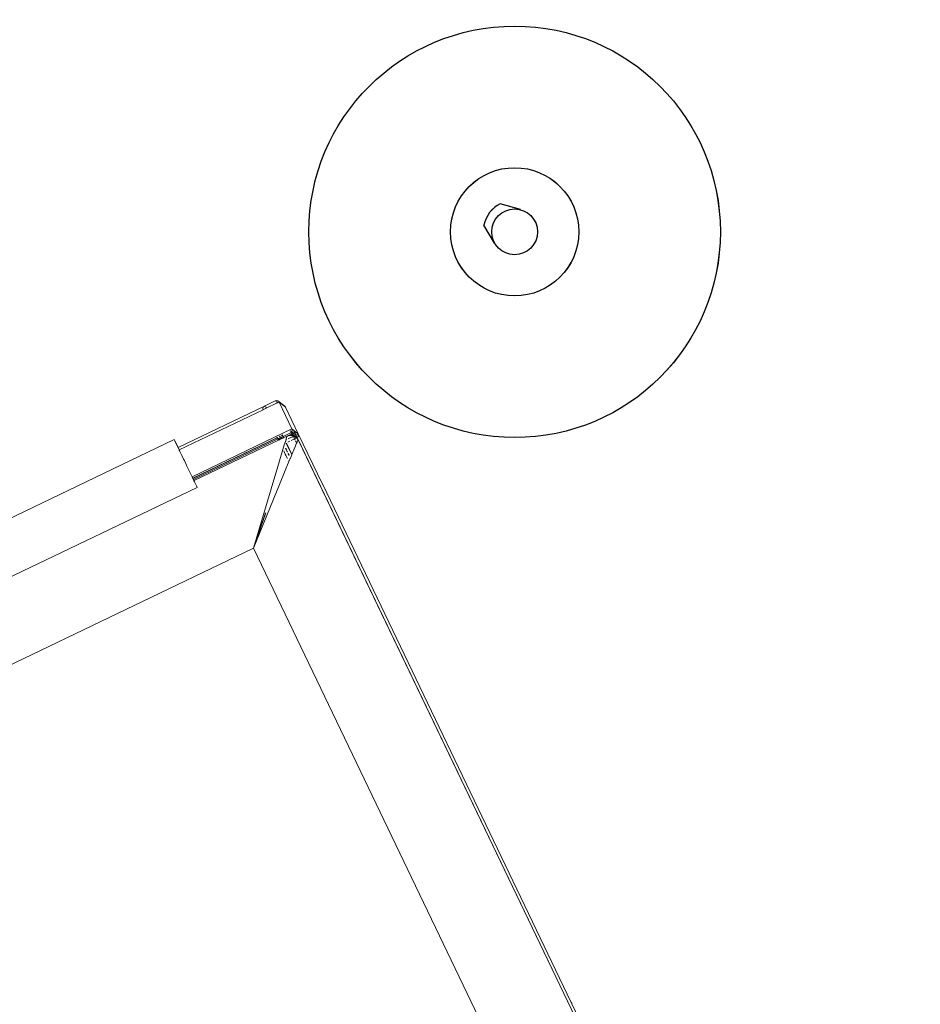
# Model space of a CAD drawing. Header units: millimetres. Extents: x 504675 to 860349, y -23215 to 63575.
# Tile 164 of 177: x 584270 to 584779, y 38738 to 39294. Entities that reach past the tile are written whole.
import ezdxf

# ---------------------------------------------------------------- set-up
doc = ezdxf.new("R2010")
doc.units = ezdxf.units.MM
doc.header["$LTSCALE"] = 10
doc.linetypes.add('LEVEL-F-OVERALL LAYOUT$0$HIDDEN', pattern=[0.375, 0.25, -0.125])
doc.layers.get('0').update_dxf_attribs({"linetype": 'CONTINUOUS'})
for name, color, linetype, lineweight in [('ARCH', 8, 'CONTINUOUS', 0), ('DIM', 8, 'CONTINUOUS', 15), ('furniture', 8, 'CONTINUOUS', 5), ('MEPTEK-SAD', 6, 'CONTINUOUS', 30)]:
    doc.layers.add(name, color=color, linetype=linetype, lineweight=lineweight)
doc.layers.add('LEVEL-F-OVERALL LAYOUT$0$DASH1L', color=8, linetype='LEVEL-F-OVERALL LAYOUT$0$HIDDEN')

# ---------------------------------------------------------------- blocks, each defined once
blk = doc.blocks.new('ARCH')
at = {"layer": 'LEVEL-F-OVERALL LAYOUT$0$DASH1L'}
h = blk.add_hatch(dxfattribs=at)
h.set_pattern_fill('ANGLE', color=8, scale=10, angle=352.0664)
h.set_pattern_definition([(352.0664444, (-404119.055, 373340.98), (9.6410197, 69.1814516), [50.8, -19.05]), (82.0664444, (-404119.055, 373340.98), (-69.1814516, 9.6410197), [50.8, -19.05])])
edge = h.paths.add_edge_path(flags=16)
edge.add_line((572074.71, 35847.06), (602196.9, 29528.22))
edge.add_line((602196.9, 29528.22), (599472.63, 39352))
edge.add_arc((597545.36, 38817.55), 2000, 15.49944, 89.99835)
edge.add_line((597545.42, 40817.55), (573256.11, 40817.55))
edge.add_arc((576210.34, 22394.18), 18658.72, 99.109962, 106.690333)
edge.add_line((570851.58, 40266.83), (572074.71, 35847.06))
h.paths.add_polyline_path([(583373.78, 40815.97), (583374.1, 40875.04), (586424.1, 40859.11), (586423.94, 40815.97)], flags=16)
h.paths.add_polyline_path([(600840.89, 34605.13), (600792.78, 34591.52), (599497.97, 39260.65), (599546.08, 39274.25)])
h.paths.add_polyline_path([(587210.4, 32671.78), (587194.97, 32598.38), (582692.95, 33542.79), (582708.39, 33616.18)])
edge = h.paths.add_edge_path()
edge.add_line((572071.73, 35387.89), (601863.32, 29138.4))
edge.add_arc((601986.5, 29725.62), 600, 258.15264, 375.49944)
edge.add_line((602564.68, 29885.96), (599906.27, 39472.26))
edge.add_arc((597545.36, 38817.55), 2450, 15.49944, 89.99835)
edge.add_line((597545.43, 41267.55), (573220.48, 41267.55))
edge.add_arc((576210.34, 22394.18), 19108.72, 99.001832, 106.235819)
edge.add_arc((571035.46, 40164.76), 600, 106.23582, 195.46897)
edge.add_line((570457.2, 40004.73), (571616.65, 35815.08))
edge.add_arc((572194.91, 35975.11), 600, 195.46897, 258.15264)
h.paths.add_polyline_path([(587210.4, 32671.78), (587195.41, 32600.49), (587195.43, 32600.49)])
at = {"layer": 'furniture'}
for p, q in [((584552.98, 39186.73), (584541.61, 39190.03)), ((584538.44, 39167.86), (584532.35, 39178.01)), ((584415.23, 39078.95), (584414.62, 39078.8)), ((584415.84, 39078.87), (584415.23, 39078.95)), ((584416.13, 39078.73), (584415.84, 39078.87)), ((584408.52, 39075.83), (584359.78, 39052.44)), ((584360.42, 39051.12), (584407.76, 39073.74)), ((584360.46, 39051.04), (584407.76, 39073.74)), ((584407.62, 39074.3), (584407.63, 39074.36)), ((584407.67, 39073.99), (584407.62, 39074.3)), ((584407.65, 39074.67), (584407.71, 39074.92)), ((584407.76, 39073.74), (584407.67, 39073.99)), ((584407.71, 39074.92), (584408.03, 39075.46)), ((584407.76, 39073.74), (584409.12, 39074.42)), ((584408.03, 39075.46), (584408.52, 39075.83)), ((584414.62, 39078.8), (584408.52, 39075.83)), ((584409.12, 39075.38), (584408.52, 39075.83)), ((584409.12, 39074.42), (584409.14, 39074.46)), ((584409.14, 39074.46), (584409.17, 39074.48)), ((584409.17, 39074.48), (584409.83, 39074.83)), ((584409.23, 39074.44), (584409.17, 39074.48)), ((584409.83, 39074.83), (584409.36, 39075.19)), ((584409.83, 39074.83), (584415.27, 39077.44)), ((584409.83, 39074.83), (584415.36, 39077.38)), ((584409.91, 39074.77), (584409.83, 39074.83)), ((584415.25, 39078.31), (584414.62, 39078.8)), ((584415.27, 39077.44), (584415.31, 39077.45)), ((584415.36, 39077.38), (584415.27, 39077.44)), ((584415.31, 39077.45), (584415.35, 39077.45)), ((584415.41, 39077.41), (584415.35, 39077.45)), ((584415.36, 39077.38), (584415.41, 39077.41)), ((584415.41, 39077.41), (584415.38, 39077.43)), ((584415.41, 39077.41), (584416.04, 39077.71)), ((584416.04, 39077.71), (584415.49, 39078.13)), ((584416.04, 39077.71), (584416.75, 39078.05)), ((584416.38, 39078.55), (584416.13, 39078.73)), ((584416.59, 39078.32), (584416.38, 39078.55)), ((584416.38, 39078.55), (584417.82, 39077.4)), ((584416.75, 39078.05), (584416.59, 39078.32)), ((584416.59, 39078.32), (584417.82, 39077.4)), ((584424.02, 39062.91), (584416.75, 39078.05)), ((584419.31, 39076.08), (584416.75, 39078.05)), ((584417.82, 39077.4), (584420.06, 39075.71)), ((584417.82, 39077.4), (584419.53, 39076.03)), ((584419.53, 39076.03), (584419.31, 39076.08)), ((584419.95, 39075.59), (584419.31, 39076.08)), ((584420.06, 39075.71), (584419.53, 39076.03)), ((584420.06, 39075.71), (584419.95, 39075.59)), ((584420.43, 39075.22), (584419.95, 39075.59)), ((584420.43, 39075.22), (584420.06, 39075.71)), ((584420.06, 39075.71), (584420.43, 39075.22)), ((584427.63, 39060.13), (584420.43, 39075.22)), ((584420.43, 39075.22), (584427.63, 39060.13)), ((584424.02, 39062.91), (584367.68, 39035.87)), ((584424.13, 39062.62), (584424.02, 39062.91)), ((584424.02, 39062.91), (584424.89, 39062.24)), ((584424.17, 39062.31), (584424.13, 39062.62)), ((584424.16, 39061.99), (584424.17, 39062.31)), ((584425.53, 39060.84), (584424.89, 39062.24)), ((584425.06, 39062.11), (584424.89, 39062.24)), ((584426.28, 39059.48), (584425, 39062.15)), ((584087.22, 38927.19), (584357.59, 39056.95)), ((584357.96, 39056.15), (584357.59, 39056.95)), ((584415.57, 39057.94), (584368.04, 39035.12)), ((584368.08, 39035.03), (584415.67, 39057.87)), ((584368.16, 39034.95), (584415.73, 39057.82)), ((584368.43, 39034.42), (584416.09, 39057.29)), ((584416.43, 39056.58), (584368.78, 39033.7)), ((584415.42, 39058.06), (584415.39, 39058.09)), ((584415.57, 39057.94), (584415.42, 39058.06)), ((584415.43, 39058.11), (584415.62, 39057.97)), ((584415.74, 39058.02), (584415.55, 39058.17)), ((584415.62, 39057.97), (584415.57, 39057.94)), ((584415.67, 39057.87), (584415.57, 39057.94)), ((584415.74, 39058.02), (584415.62, 39057.97)), ((584415.62, 39057.97), (584415.72, 39057.9)), ((584415.74, 39058.02), (584415.64, 39058.21)), ((584415.67, 39057.87), (584415.72, 39057.9)), ((584415.67, 39057.87), (584415.73, 39057.82)), ((584415.69, 39058.23), (584415.74, 39058.02)), ((584415.72, 39057.9), (584415.78, 39057.93)), ((584415.72, 39057.9), (584415.76, 39057.83)), ((584415.73, 39057.82), (584415.79, 39057.85)), ((584415.73, 39057.82), (584415.76, 39057.83)), ((584415.73, 39057.82), (584415.85, 39057.72)), ((584415.75, 39057.99), (584415.74, 39058.02)), ((584415.77, 39057.97), (584415.75, 39057.99)), ((584415.75, 39057.99), (584415.82, 39057.96)), ((584415.76, 39057.83), (584415.79, 39057.85)), ((584415.76, 39057.83), (584415.85, 39057.79)), ((584415.78, 39057.93), (584415.77, 39057.97)), ((584415.84, 39057.91), (584415.78, 39057.93)), ((584415.79, 39057.85), (584415.78, 39057.93)), ((584415.79, 39057.85), (584415.85, 39057.88)), ((584415.84, 39057.81), (584415.79, 39057.85)), ((584415.84, 39057.91), (584415.82, 39057.96)), ((584415.85, 39057.88), (584415.84, 39057.91)), ((584415.85, 39057.88), (584415.84, 39057.81)), ((584415.85, 39057.79), (584415.84, 39057.81)), ((584416.02, 39057.81), (584415.85, 39057.88)), ((584415.87, 39057.74), (584415.85, 39057.79)), ((584415.85, 39057.79), (584415.91, 39057.76)), ((584415.91, 39057.76), (584415.87, 39057.74)), ((584416.09, 39057.29), (584416.13, 39057.31)), ((584416.3, 39056.85), (584416.09, 39057.29)), ((584416.13, 39057.31), (584416.29, 39057.39)), ((584416.13, 39057.31), (584416.22, 39057.11)), ((584416.22, 39057.11), (584416.3, 39056.85)), ((584416.29, 39057.39), (584416.33, 39057.4)), ((584416.29, 39057.39), (584417, 39056.84)), ((584416.3, 39056.85), (584416.37, 39056.8)), ((584416.33, 39057.4), (584416.46, 39057.47)), ((584416.33, 39057.4), (584417.03, 39056.85)), ((584416.37, 39056.8), (584416.4, 39056.65)), ((584416.43, 39056.58), (584416.4, 39056.65)), ((584416.4, 39056.65), (584416.47, 39056.59)), ((584416.47, 39056.59), (584416.43, 39056.58)), ((584416.46, 39057.47), (584417.17, 39057.81)), ((584417.17, 39056.92), (584416.46, 39057.47)), ((584417, 39056.84), (584416.47, 39056.59)), ((584416.9, 39058.82), (584417.36, 39058.45)), ((584417.3, 39058.56), (584416.95, 39058.84)), ((584417.03, 39056.85), (584417, 39056.84)), ((584417.17, 39056.92), (584417.03, 39056.85)), ((584417.13, 39058.93), (584417.3, 39058.56)), ((584417.36, 39058.45), (584417.13, 39058.93)), ((584417.3, 39058.56), (584417.16, 39058.94)), ((584417.17, 39057.81), (584417.57, 39058)), ((584417.88, 39057.27), (584417.17, 39057.81)), ((584417.88, 39057.27), (584417.17, 39056.92)), ((584417.3, 39058.56), (584417.36, 39058.52)), ((584417.36, 39058.52), (584417.36, 39058.45)), ((584417.41, 39058.48), (584417.36, 39058.52)), ((584417.38, 39058.46), (584417.36, 39058.52)), ((584417.57, 39058), (584417.6, 39058.02)), ((584417.57, 39058), (584417.91, 39057.28)), ((584417.91, 39057.28), (584417.57, 39058)), ((584417.6, 39058.02), (584417.81, 39058.12)), ((584417.95, 39057.3), (584417.6, 39058.02)), ((584417.81, 39058.12), (584417.85, 39058.14)), ((584417.81, 39058.12), (584418.52, 39057.57)), ((584417.85, 39058.14), (584418.91, 39058.68)), ((584418.56, 39057.59), (584417.85, 39058.14)), ((584417.91, 39057.28), (584417.88, 39057.27)), ((584417.95, 39057.3), (584417.91, 39057.28)), ((584418.52, 39057.57), (584417.95, 39057.3)), ((584418.2, 39059.44), (584418.47, 39058.99)), ((584418.71, 39059.1), (584418.48, 39059.57)), ((584418.48, 39059.57), (584418.71, 39059.1)), ((584418.74, 39059.11), (584418.51, 39059.59)), ((584418.56, 39057.59), (584418.52, 39057.57)), ((584419.27, 39057.93), (584418.56, 39057.59)), ((584418.83, 39059.16), (584418.6, 39059.63)), ((584418.71, 39058.58), (584419.13, 39057.87)), ((584418.91, 39058.68), (584418.94, 39058.69)), ((584419.27, 39057.93), (584418.91, 39058.68)), ((584418.91, 39058.68), (584419.27, 39057.93)), ((584418.94, 39058.69), (584419.03, 39058.73)), ((584419.3, 39057.94), (584418.94, 39058.69)), ((584419.03, 39058.73), (584423.27, 39060.77)), ((584419.39, 39057.99), (584419.03, 39058.73)), ((584419.3, 39057.94), (584419.27, 39057.93)), ((584419.39, 39057.99), (584419.3, 39057.94)), ((584419.39, 39057.99), (584421.28, 39058.89)), ((584420.36, 39055.87), (584420.59, 39056.64)), ((584420.59, 39056.64), (584421.21, 39058.68)), ((584421.04, 39056.86), (584420.59, 39056.64)), ((584421.57, 39058.85), (584421.21, 39058.68)), ((584421.21, 39058.68), (584421.23, 39058.75)), ((584421.57, 39058.85), (584421.23, 39058.75)), ((584421.26, 39058.83), (584421.23, 39058.75)), ((584421.26, 39058.83), (584421.49, 39058.9)), ((584421.26, 39058.83), (584421.28, 39058.89)), ((584421.28, 39058.89), (584422.14, 39059.21)), ((584422.14, 39059.21), (584421.49, 39058.9)), ((584421.49, 39058.9), (584422.08, 39059.09)), ((584422.08, 39059.09), (584421.57, 39058.85)), ((584422.03, 39058.98), (584421.57, 39058.85)), ((584423.49, 39058.03), (584421.89, 39057.26)), ((584422.51, 39059.13), (584422.11, 39059.01)), ((584422.45, 39059.27), (584422.12, 39059.11)), ((584422.12, 39059.09), (584422.44, 39059.18)), ((584424.08, 39060.15), (584422.14, 39059.21)), ((584422.14, 39059.21), (584422.45, 39059.27)), ((584422.44, 39059.18), (584423.88, 39059.15)), ((584424.16, 39060.09), (584422.45, 39059.27)), ((584422.45, 39059.27), (584423.04, 39059.37)), ((584423.86, 39059.1), (584422.51, 39059.13)), ((584423.04, 39059.37), (584423.95, 39059.34)), ((584423.54, 39061.42), (584423.07, 39061.78)), ((584423.67, 39061.49), (584423.21, 39061.84)), ((584423.27, 39060.77), (584423.77, 39061.15)), ((584424.08, 39060.15), (584423.27, 39060.77)), ((584423.5, 39056.38), (584425.48, 39057.33)), ((584423.77, 39061.15), (584423.81, 39061.21)), ((584424.84, 39058.68), (584423.77, 39058.16)), ((584423.81, 39061.21), (584423.88, 39061.33)), ((584424.76, 39060.48), (584423.81, 39061.21)), ((584423.88, 39061.33), (584424.09, 39061.69)), ((584424.93, 39060.56), (584423.88, 39061.33)), ((584424.08, 39059.09), (584423.91, 39059.1)), ((584423.92, 39059.15), (584424.01, 39059.15)), ((584423.95, 39059.34), (584424.59, 39059.19)), ((584424.01, 39059.15), (584424.08, 39059.09)), ((584424.11, 39060.16), (584424.08, 39060.15)), ((584424.16, 39060.09), (584424.08, 39060.15)), ((584424.73, 39058.89), (584424.08, 39059.09)), ((584424.09, 39061.69), (584424.16, 39061.99)), ((584424.14, 39060.17), (584424.11, 39060.16)), ((584424.14, 39060.17), (584424.18, 39060.19)), ((584424.16, 39060.09), (584424.18, 39060.11)), ((584424.26, 39060.01), (584424.16, 39060.09)), ((584424.16, 39060.09), (584424.59, 39059.19)), ((584424.18, 39060.19), (584424.52, 39060.37)), ((584424.24, 39060.14), (584424.18, 39060.19)), ((584424.18, 39060.19), (584424.18, 39060.11)), ((584424.24, 39060.14), (584424.18, 39060.11)), ((584424.18, 39060.11), (584424.21, 39060.12)), ((584424.18, 39060.11), (584424.26, 39060.01)), ((584424.6, 39060.3), (584424.24, 39060.14)), ((584424.24, 39060.14), (584424.26, 39060.01)), ((584424.33, 39059.96), (584424.26, 39060.01)), ((584425.55, 39059.02), (584424.33, 39059.96)), ((584424.33, 39059.96), (584424.66, 39059.17)), ((584424.52, 39060.37), (584424.76, 39060.48)), ((584424.59, 39059.19), (584424.66, 39059.17)), ((584424.59, 39059.19), (584424.73, 39058.89)), ((584424.84, 39060.42), (584424.6, 39060.3)), ((584424.66, 39059.17), (584424.71, 39059.16)), ((584424.71, 39059.16), (584424.83, 39059.13)), ((584424.71, 39059.16), (584424.81, 39058.86)), ((584424.73, 39058.89), (584424.75, 39058.86)), ((584424.75, 39058.86), (584424.84, 39058.68)), ((584424.75, 39058.86), (584424.81, 39058.86)), ((584424.93, 39060.56), (584424.76, 39060.48)), ((584424.84, 39060.42), (584424.76, 39060.48)), ((584424.81, 39058.86), (584424.83, 39058.83)), ((584424.83, 39059.13), (584425.31, 39058.91)), ((584424.83, 39058.83), (584424.88, 39058.81)), ((584424.97, 39060.48), (584424.84, 39060.42)), ((584425.08, 39060.23), (584424.84, 39060.42)), ((584424.89, 39058.7), (584424.84, 39058.68)), ((584424.84, 39058.68), (584425.48, 39057.33)), ((584424.88, 39058.81), (584424.89, 39058.7)), ((584424.88, 39058.81), (584425.01, 39058.76)), ((584424.89, 39058.7), (584425.01, 39058.76)), ((584424.89, 39058.7), (584425.54, 39057.36)), ((584424.93, 39060.56), (584425.25, 39060.71)), ((584424.97, 39060.48), (584424.93, 39060.56)), ((584425.01, 39058.76), (584425.05, 39058.78)), ((584425.31, 39058.91), (584425.05, 39058.78)), ((584425.05, 39058.78), (584425.48, 39058.63)), ((584425.06, 39062.11), (584426.28, 39059.48)), ((584425.06, 39062.11), (584427.63, 39060.13)), ((584425.25, 39060.71), (584425.45, 39060.81)), ((584425.32, 39060.65), (584425.28, 39060.63)), ((584425.55, 39059.02), (584425.31, 39058.91)), ((584425.31, 39058.91), (584425.65, 39058.74)), ((584425.53, 39060.75), (584425.32, 39060.65)), ((584425.4, 39061.85), (584426.28, 39059.48)), ((584425.45, 39060.81), (584425.53, 39060.84)), ((584425.48, 39058.63), (584425.55, 39058.57)), ((584425.48, 39057.33), (584425.54, 39057.36)), ((584425.48, 39057.33), (584425.79, 39056.68)), ((584425.53, 39060.84), (584425.59, 39060.79)), ((584425.56, 39060.77), (584425.53, 39060.84)), ((584425.56, 39060.77), (584425.53, 39060.75)), ((584425.54, 39057.36), (584426.18, 39057.66)), ((584425.54, 39057.36), (584425.84, 39056.8)), ((584425.64, 39059.06), (584425.55, 39059.02)), ((584425.73, 39058.88), (584425.55, 39059.02)), ((584426.3, 39058), (584425.55, 39058.57)), ((584426.12, 39059.6), (584425.56, 39060.77)), ((584426.12, 39059.6), (584425.58, 39060.02)), ((584425.59, 39060.79), (584426.28, 39059.48)), ((584425.65, 39058.74), (584426.38, 39058.19)), ((584426.23, 39059.35), (584425.71, 39059.75)), ((584425.84, 39056.8), (584425.82, 39056.75)), ((584426.23, 39059.35), (584425.96, 39059.22)), ((584426.19, 39059.55), (584426.12, 39059.6)), ((584426.28, 39059.48), (584426.19, 39059.55)), ((584426.23, 39059.35), (584426.19, 39059.55)), ((584426.23, 39059.35), (584426.87, 39058)), ((584427.63, 39060.13), (584426.28, 39059.48)), ((584427.78, 39059.53), (584426.28, 39059.48)), ((584426.28, 39059.48), (584426.29, 39059.44)), ((584426.29, 39059.44), (584426.28, 39059.4)), ((584426.96, 39058.05), (584426.28, 39059.4)), ((584427, 39058.07), (584426.28, 39059.4)), ((584426.28, 39059.4), (584426.92, 39058.03)), ((584426.87, 39058), (584426.35, 39058.4)), ((584426.38, 39058.19), (584426.65, 39057.89)), ((584426.65, 39057.89), (584426.87, 39058)), ((584426.65, 39057.89), (584426.99, 39057.51)), ((584427.43, 39056.66), (584426.72, 39054.97)), ((584427.45, 39056.72), (584426.87, 39058)), ((584426.92, 39058.03), (584426.96, 39058.05)), ((584426.92, 39058.03), (584592.04, 38713.87)), ((584426.92, 39057.4), (584427.43, 39056.66)), ((584427.44, 39056.69), (584426.93, 39057.43)), ((584426.96, 39058.05), (584427, 39058.07)), ((584426.99, 39057.51), (584427.45, 39056.72)), ((584427, 39058.07), (584427.14, 39058.16)), ((584427.14, 39058.16), (584427.37, 39058.37)), ((584427.37, 39058.37), (584427.56, 39058.63)), ((584427.44, 39056.69), (584427.43, 39056.66)), ((584427.45, 39056.72), (584427.44, 39056.69)), ((584427.53, 39056.55), (584427.45, 39056.72)), ((584427.56, 39058.63), (584427.69, 39058.91)), ((584427.78, 39059.53), (584427.63, 39060.13)), ((584427.63, 39060.13), (584441.32, 39031.68)), ((584427.63, 39060.13), (584427.78, 39059.53)), ((584427.69, 39058.91), (584427.78, 39059.53)), ((584357.96, 39056.15), (584358, 39056.12)), ((584358, 39056.12), (584359.15, 39053.76)), ((584359.07, 39053.82), (584358, 39056.12)), ((584359.72, 39052.45), (584359.07, 39053.82)), ((584359.15, 39053.76), (584359.72, 39052.45)), ((584359.72, 39052.45), (584359.78, 39052.44)), ((584359.74, 39052.42), (584359.72, 39052.45)), ((584359.78, 39052.44), (584359.74, 39052.42)), ((584359.74, 39052.42), (584360, 39051.91)), ((584360, 39051.91), (584359.75, 39052.44)), ((584360.03, 39051.85), (584360, 39051.91)), ((584360.03, 39051.89), (584360, 39051.91)), ((584360.06, 39051.87), (584360.03, 39051.89)), ((584360.16, 39051.57), (584360.06, 39051.87)), ((584360.37, 39051.09), (584360.16, 39051.57)), ((584360.2, 39051.59), (584360.42, 39051.12)), ((584360.37, 39051.09), (584360.42, 39051.12)), ((584360.38, 39051.07), (584360.37, 39051.09)), ((584360.38, 39051.07), (584360.42, 39051.12)), ((584360.41, 39051.01), (584360.38, 39051.07)), ((584360.41, 39051.01), (584360.46, 39051.04)), ((584360.74, 39050.36), (584360.41, 39051.01)), ((584360.42, 39051.12), (584360.46, 39051.04)), ((584419.92, 39054.44), (584416.1, 39041.76)), ((584419.92, 39054.44), (584420.06, 39054.91)), ((584420.06, 39054.91), (584420.23, 39055.46)), ((584420.06, 39054.91), (584420.14, 39054.9)), ((584420.23, 39055.46), (584420.32, 39055.73)), ((584420.35, 39055.36), (584420.23, 39055.46)), ((584420.32, 39055.73), (584420.36, 39055.87)), ((584420.32, 39055.73), (584420.44, 39055.56)), ((584420.5, 39055.68), (584420.36, 39055.87)), ((584421.47, 39049.75), (584420.4, 39051.88)), ((584420.44, 39055.56), (584420.42, 39055.51)), ((584420.43, 39051.91), (584421.47, 39049.75)), ((584420.47, 39055.63), (584420.5, 39055.68)), ((584420.47, 39051.97), (584421.51, 39049.87)), ((584421.51, 39049.87), (584420.49, 39052)), ((584420.78, 39054.77), (584422.22, 39051.85)), ((584422.22, 39051.85), (584420.81, 39054.79)), ((584423.99, 39048.39), (584420.87, 39054.81)), ((584423.99, 39048.39), (584420.91, 39054.82)), ((584421.66, 39055.5), (584422.8, 39056.05)), ((584422.22, 39051.85), (584422.2, 39051.8)), ((584422.23, 39051.74), (584422.24, 39051.81)), ((584422.23, 39051.74), (584423.94, 39048.27)), ((584425.66, 39052.42), (584423.99, 39048.39)), ((584426.67, 39054.85), (584425.66, 39052.42)), ((584426.08, 39056.08), (584426.67, 39054.85)), ((584426.12, 39056.14), (584426.72, 39054.97)), ((584426.14, 39056.18), (584426.72, 39054.97)), ((584426.72, 39054.97), (584426.67, 39054.85)), ((584427.61, 39056.39), (584427.53, 39056.55)), ((584427.67, 39056.35), (584427.61, 39056.39)), ((584592.04, 38713.87), (584427.67, 39056.35)), ((584592.01, 38713.85), (584427.67, 39056.35)), ((584360.78, 39050.23), (584360.74, 39050.36)), ((584361.88, 39047.97), (584360.78, 39050.23)), ((584362.89, 39045.83), (584361.88, 39047.97)), ((584363.29, 39045.03), (584362.89, 39045.83)), ((584419.42, 39050.46), (584420.29, 39048.75)), ((584419.45, 39050.5), (584420.29, 39048.75)), ((584420.29, 39048.75), (584420.27, 39048.7)), ((584420.3, 39048.71), (584420.29, 39048.65)), ((584420.29, 39048.65), (584420.76, 39047.76)), ((584420.76, 39047.76), (584420.74, 39047.71)), ((584420.83, 39047.62), (584420.81, 39047.56)), ((584420.81, 39047.56), (584421.51, 39046.2)), ((584421.45, 39049.7), (584421.47, 39049.75)), ((584421.51, 39046.2), (584421.48, 39046.16)), ((584421.51, 39049.87), (584421.5, 39049.83)), ((584421.89, 39048.87), (584421.88, 39048.8)), ((584422.35, 39047.92), (584421.88, 39048.8)), ((584421.9, 39048.98), (584421.91, 39049.04)), ((584421.9, 39048.98), (584422.38, 39047.99)), ((584422.4, 39048.02), (584421.9, 39048.98)), ((584422.32, 39047.87), (584422.35, 39047.92)), ((584423.12, 39046.3), (584422.36, 39044.43)), ((584423.12, 39046.3), (584423.05, 39046.37)), ((584423.07, 39046.41), (584423.12, 39046.3)), ((584423.11, 39046.47), (584423.17, 39046.41)), ((584423.17, 39046.41), (584423.12, 39046.3)), ((584423.17, 39046.41), (584423.13, 39046.5)), ((584423.17, 39046.41), (584423.94, 39048.27)), ((584423.99, 39048.39), (584423.94, 39048.27)), ((584364.79, 39041.9), (584363.29, 39045.03)), ((584365.15, 39041.13), (584364.79, 39041.9)), ((584366.21, 39038.95), (584365.15, 39041.13)), ((584405.36, 39005.79), (584416.1, 39041.76)), ((584417.46, 39032.54), (584422.36, 39044.43)), ((584422.09, 39044.89), (584422.36, 39044.43)), ((584422.12, 39044.93), (584422.36, 39044.43)), ((584367.27, 39036.71), (584366.21, 39038.95)), ((584367.37, 39036.55), (584367.27, 39036.71)), ((584367.68, 39035.87), (584367.37, 39036.55)), ((584367.73, 39035.8), (584367.68, 39035.87)), ((584367.96, 39035.33), (584367.73, 39035.8)), ((584368.04, 39035.12), (584367.96, 39035.33)), ((584368.04, 39035.12), (584367.99, 39035.34)), ((584368.08, 39035.03), (584368.04, 39035.12)), ((584368.11, 39034.96), (584368.08, 39035.03)), ((584368.16, 39034.95), (584368.11, 39034.96)), ((584368.24, 39034.83), (584368.16, 39034.95)), ((584368.21, 39034.81), (584368.16, 39034.95)), ((584368.37, 39034.42), (584368.21, 39034.81)), ((584368.37, 39034.42), (584368.43, 39034.42)), ((584368.39, 39034.4), (584368.37, 39034.42)), ((584368.39, 39034.4), (584368.43, 39034.42)), ((584368.73, 39033.68), (584368.39, 39034.4)), ((584368.43, 39034.42), (584368.78, 39033.7)), ((584370.57, 39029.91), (584100.2, 38900.16)), ((584368.78, 39033.7), (584368.73, 39033.68)), ((584369.01, 39033.11), (584368.73, 39033.68)), ((584368.78, 39033.7), (584369.09, 39033.05)), ((584370.15, 39030.75), (584369.01, 39033.11)), ((584369.09, 39033.05), (584370.15, 39030.75)), ((584370.15, 39030.75), (584370.2, 39030.71)), ((584370.2, 39030.71), (584370.57, 39029.91)), ((584417.46, 39032.54), (584402.31, 38995.54)), ((584441.32, 39031.68), (584441.37, 39031.59)), ((584441.37, 39031.59), (584441.41, 39031.5)), ((584441.41, 39031.5), (584581.7, 38739.1)), ((584402.31, 38995.54), (584409.09, 39015.6)), ((584402.31, 38995.54), (584409.34, 39015.51)), ((584402.31, 38995.54), (584405.36, 39005.79)), ((584402.31, 38995.54), (584405.61, 39005.72)), ((584402.31, 38995.54), (584405.86, 39005.63)), ((584406.11, 39005.54), (584402.31, 38995.54)), ((584402.31, 38995.54), (584107.76, 38854.17)), ((584535.02, 38719.01), (584402.31, 38995.54)), ((584581.7, 38739.1), (584581.94, 38738.69)), ((584581.94, 38738.69), (584582.11, 38738.25)), ((584582.11, 38738.25), (584595.53, 38710.27))]:
    blk.add_line(p, q, dxfattribs=at)
blk = doc.blocks.new('hanging light')
at = {"color": 1}
for p, q in [((927726.72, 65427.28), (927715.34, 65430.58)), ((927712.18, 65408.41), (927706.09, 65418.56))]:
    blk.add_line(p, q, dxfattribs=at)
for radius in [116.16, 36.21, 12.94]:
    blk.add_circle((927723.45, 65414.76), radius, dxfattribs=at)
blk.add_arc((927723.45, 65414.76), 17.77, 117.1384, 167.6632, dxfattribs=at)

msp = doc.modelspace()

# ---------------------------------------------------------------- linework, layer by layer
at = {"layer": 'DIM'}
for radius in [116.16, 36.21, 12.94]:
    msp.add_circle((584549.71, 39174.22), radius, dxfattribs=at)
msp.add_arc((584549.71, 39174.22), 17.77, 117.1384, 167.6632, dxfattribs=at)
at = {"layer": 'MEPTEK-SAD', "ltscale": 0.25, "const_width": 0.1, "flags": 128}
msp.add_lwpolyline([(585158, 39105.96), (581652.5, 39105.96)], dxfattribs=at)

# ---------------------------------------------------------------- block references
msp.add_blockref('hanging light', (-343173.73, -26240.55))
at = {"layer": 'ARCH'}
msp.add_blockref('ARCH', (0, 0), dxfattribs=at)

doc.saveas('drawing.dxf')
